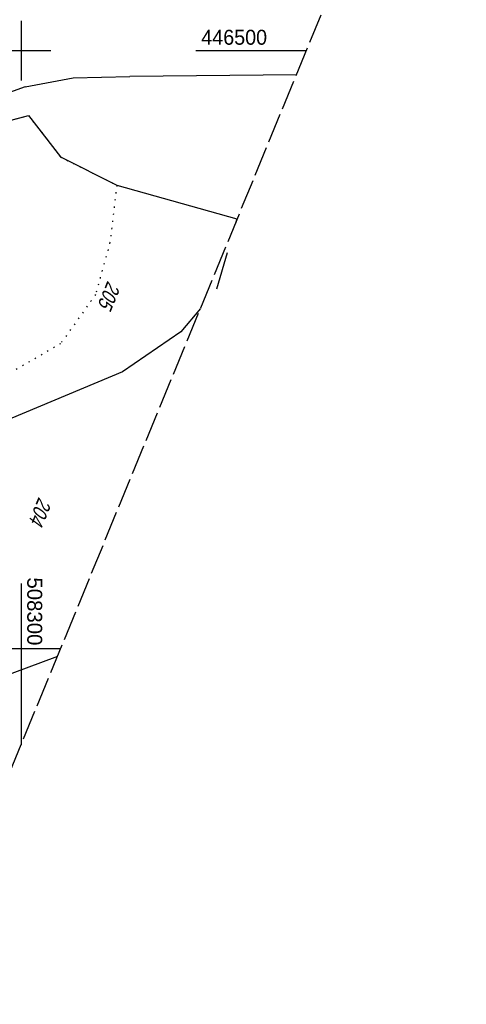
# Model space of a CAD drawing. Extents: x 507875 to 508634, y 446340 to 447363.
# Tile 22 of 70: x 508300 to 508374, y 446340 to 446505. Entities that reach past the tile are written whole.
import ezdxf

# ---------------------------------------------------------------- set-up
doc = ezdxf.new("R2010")
doc.units = 0
doc.header["$LTSCALE"] = 10
doc.header["$MEASUREMENT"] = 0
for name, pattern in [('LT00', [0]), ('LT14', [0.6, 0.5, -0.1]), ('PUNKTX2_STR', [0.6, 0.1, -0.5])]:
    doc.linetypes.add(name, pattern=pattern)
for name, color, linetype in [('--WASSER_GRENZE', 180, 'PUNKTX2_STR'), ('DFK_FLUR_NR', 250, 'LT00'), ('DFK_KATASTER', 250, 'LT00'), ('V127_RASTER', 250, 'LT00')]:
    doc.layers.add(name, color=color, linetype=linetype)
doc.layers.add('-BLATT_127-RAND', color=7, linetype='LT14', plot=False)
doc.styles.get("Standard").update_dxf_attribs({"font": 'ARIAL.TTF'})

msp = doc.modelspace()

# ---------------------------------------------------------------- linework, layer by layer
at = {"layer": '--WASSER_GRENZE', "ltscale": 0.2}
for p, q in [((508288.63, 446485.87), (508301.25, 446489.15)), ((508301.25, 446489.15), (508306.59, 446482.23)), ((508306.59, 446482.23), (508316.02, 446477.5)), ((508316.02, 446477.5), (508314.87, 446467.89)), ((508314.87, 446467.89), (508312.45, 446459.21)), ((508312.45, 446459.21), (508306.62, 446450.98)), ((508306.62, 446450.98), (508300.4, 446447.37)), ((508300.4, 446447.37), (508293.74, 446443.61))]:
    msp.add_line(p, q, dxfattribs=at)
at = {"layer": '-BLATT_127-RAND'}
msp.add_lwpolyline([(508226.91, 447363.29), (507875.2, 446507.77), (508282.15, 446340.47), (508633.86, 447195.99), (508226.91, 447363.29)], dxfattribs=at)
at = {"layer": 'DFK_KATASTER'}
for p, q in [((508346.08, 446495.97), (508318.17, 446495.7)), ((508300.68, 446493.96), (508308.71, 446495.46)), ((508308.71, 446495.46), (508318.17, 446495.7)), ((508300.68, 446493.96), (508292.17, 446490.94)), ((508288.63, 446485.87), (508301.25, 446489.15)), ((508301.25, 446489.15), (508306.59, 446482.23)), ((508306.59, 446482.23), (508316.02, 446477.5)), ((508316.02, 446477.5), (508336.07, 446471.87)), ((508336.07, 446471.87), (508335.86, 446471.12)), ((508334.5, 446466.19), (508332.7, 446460.09)), ((508330.01, 446456.87), (508326.75, 446452.98)), ((508326.75, 446452.98), (508316.96, 446446.25)), ((508316.96, 446446.25), (508284.22, 446432.58)), ((508306.07, 446398.65), (508277.99, 446388.15))]:
    msp.add_line(p, q, dxfattribs=at)
at = {"layer": 'V127_RASTER'}
for p, q in [((508300, 446505), (508300, 446495)), ((508305, 446500), (508295, 446500)), ((508347.74, 446500), (508329.24, 446500)), ((508300, 446410.89), (508300, 446383.88)), ((508288.13, 446400), (508306.63, 446400))]:
    msp.add_line(p, q, dxfattribs=at)

# ---------------------------------------------------------------- texts
at = {"layer": 'DFK_FLUR_NR', "oblique": 13.754, "width": 0.75}
for s, p in [('205', (508314.48, 446461.61)), ('204', (508302.95, 446425.43))]:
    msp.add_text(s, height=2.5, rotation=247.6521, dxfattribs=at).set_placement(p)
at = {"layer": 'V127_RASTER'}
for s, rotation, width, p in [(' 446500', 0.0016, 0.944, (508329.24, 446501)), (' 508300', -89.9984, 0.976, (508301.03, 446412.83))]:
    msp.add_text(s, height=2.5, rotation=rotation, dxfattribs=dict(at, width=width)).set_placement(p)

doc.saveas('drawing.dxf')
